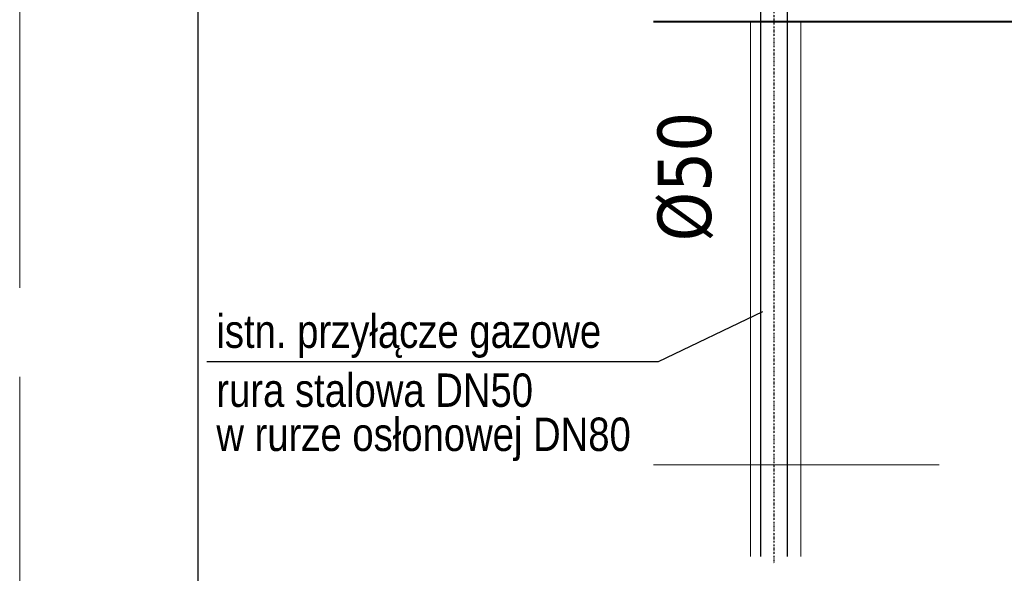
# Model space of a CAD drawing. Extents: x 34439 to 126910, y -74890 to 17912.
# Tile 63 of 144: x 106293 to 107399, y -57552 to -56930. Entities that reach past the tile are written whole.
import ezdxf
from ezdxf.lldxf.tags import DXFTag

# ---------------------------------------------------------------- set-up
doc = ezdxf.new("R2010")
doc.units = 0
doc.header["$MEASUREMENT"] = 0
doc.linetypes.add('DASHDOT', pattern=[8.5, 4, -2, 0.5, -2])
doc.linetypes.add('Przekrojowa', pattern=[600, 500, -100])
for name, color, linetype, lineweight in [('gaz', 1, 'Continuous', 30), ('WYMIARKI', 10, 'Continuous', 13), ('WYMIARY-I-OPISY', 3, 'Continuous', 9)]:
    doc.layers.add(name, color=color, linetype=linetype, lineweight=lineweight)
doc.layers.add('wymiary', color=2, linetype='Continuous')
doc.styles.get("Standard").update_dxf_attribs({"font": 'ARIALN.TTF'})
tags = doc.linetypes.add('HIDDEN', pattern=[0.375, 0.25, -0.125]).pattern_tags.tags
tags[6:7] = [DXFTag(74, 4), DXFTag(75, 0), DXFTag(340, '0'), DXFTag(46, 1.0), DXFTag(50, 0.0), DXFTag(44, 0.0), DXFTag(45, 0.0)]
tags[4:5] = [DXFTag(74, 4), DXFTag(75, 0), DXFTag(340, '0'), DXFTag(46, 1.0), DXFTag(50, 0.0), DXFTag(44, 0.0), DXFTag(45, 0.0)]

msp = doc.modelspace()

# ---------------------------------------------------------------- linework, layer by layer
at = {"color": 62, "linetype": 'Przekrojowa', "lineweight": 18}
msp.add_line((106293, -56131.3), (106293, -59101.3), dxfattribs=at)
at = {"linetype": 'Continuous'}
msp.add_line((106493, -56201.3), (106493, -59031.3), dxfattribs=at)
at = {"layer": 'gaz'}
for p, q in [((107125.1, -56741.3), (107125.1, -57533.3)), ((107155.1, -56741.3), (107155.1, -57533.3))]:
    msp.add_line(p, q, dxfattribs=at)
at = {"layer": 'gaz', "lineweight": 20}
for p, q in [((107113.8, -56932.4), (107113.8, -57533.3)), ((107170.4, -56932.4), (107170.4, -57533.3))]:
    msp.add_line(p, q, dxfattribs=at)
at = {"layer": 'wymiary', "linetype": 'DASHDOT', "ltscale": 0.5}
msp.add_line((107140.1, -56665.7), (107140.1, -57541.4), dxfattribs=at)
at = {"layer": 'wymiary'}
for p, q in [((107127.2, -57258.5), (107010.1, -57314.7)), ((107010.1, -57314.7), (106503.1, -57314.7))]:
    msp.add_line(p, q, dxfattribs=at)
at = {"layer": 'WYMIARY-I-OPISY', "linetype": 'HIDDEN', "lineweight": 40, "ltscale": 10}
msp.add_line((107604.7, -56932.4), (107004.7, -56932.4), dxfattribs=at)
at = {"layer": 'WYMIARY-I-OPISY', "linetype": 'HIDDEN', "ltscale": 10}
msp.add_line((107325.8, -57430.2), (107004.7, -57430.2), dxfattribs=at)

# ---------------------------------------------------------------- texts
at = {"layer": 'WYMIARKI', "insert": (107009.4, -57179.2), "char_height": 60, "width": 406, "attachment_point": 1, "rotation": 90}
msp.add_mtext('{\\fTahoma|b0|i0|c238|p8;%%c50}', dxfattribs=at)
at = {"layer": 'wymiary', "char_height": 37.5, "width": 1186.497, "attachment_point": 1}
for s, insert in [('{\\fArial Narrow|b0|i0|c238|p0;istn. przyłącze gazowe}', (106513.9, -57261.4)), ('{\\fArial Narrow|b0|i0|c238|p0;rura stalowa DN50}', (106513.9, -57327.7)), ('{\\fArial Narrow|b0|i0|c238|p0;w rurze osłonowej DN80}', (106513.9, -57377.3))]:
    msp.add_mtext(s, dxfattribs=dict(at, insert=insert))

doc.saveas('drawing.dxf')
